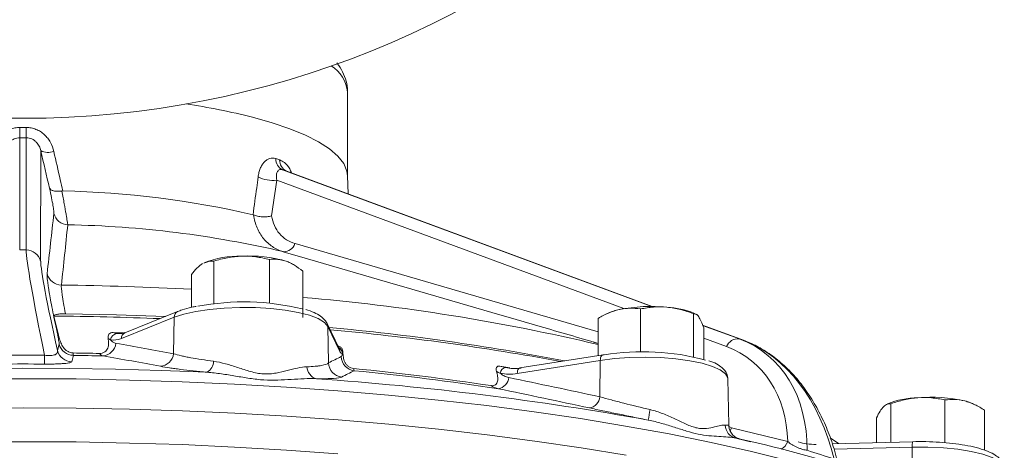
# Model space of a CAD drawing. Header units: millimetres. Extents: x 44 to 335, y -281 to 612.
# Tile 11 of 15: x 189 to 321, y 75 to 132. Entities that reach past the tile are written whole.
import ezdxf

# ---------------------------------------------------------------- set-up
doc = ezdxf.new("R2010")
doc.units = ezdxf.units.MM

msp = doc.modelspace()

# ---------------------------------------------------------------- linework, layer by layer
at = {"color": 7, "linetype": 'Continuous', "lineweight": 15}
for p, q in [((232.66, 111.43), (232.66, 122.68)), ((188.72, 116.59), (188.71, 101.59)), ((189.58, 101.59), (189.59, 116.59)), ((191.53, 114.87), (191.52, 100.09)), ((223.93, 112.31), (273.42, 94.02)), ((273.49, 94.02), (224.51, 112.13)), ((232.75, 109.08), (232.66, 111.49)), ((189.58, 101.59), (188.71, 101.59)), ((222.18, 100.3), (222.18, 94.45)), ((214.72, 100.08), (214.72, 94.37)), ((225.04, 99.81), (224.94, 99.86)), ((211.73, 98.3), (211.73, 93.9)), ((226.64, 98.74), (226.64, 92.54)), ((209.41, 92.57), (202.34, 89.74)), ((209.88, 93.34), (202.81, 90.51)), ((209.41, 92.57), (209.34, 87.68)), ((266.23, 92.42), (266.23, 87.45)), ((267.56, 93.12), (267.1, 92.89)), ((271.92, 93.68), (271.92, 87.92)), ((279.01, 93.04), (279.01, 87.29)), ((279.39, 92.96), (279.08, 93.12)), ((231.53, 88.39), (229.91, 91.74)), ((230, 91.35), (230.09, 86.46)), ((231.63, 88.01), (230, 91.35)), ((285.73, 89.49), (280.23, 91.52)), ((280.24, 91.49), (285.16, 89.68)), ((280.41, 91.14), (280.41, 86.92)), ((201.25, 90.52), (202.64, 90.49)), ((193.77, 88.12), (193.99, 88.99)), ((266.23, 89.07), (265.58, 89.27)), ((285.7, 89.5), (285.16, 89.68)), ((285.73, 89.49), (285.7, 89.5)), ((231.54, 88.38), (231.53, 88.4)), ((266.89, 87.55), (255.76, 85.79)), ((253.07, 86.03), (254.42, 85.82)), ((266.52, 86.8), (255.4, 85.04)), ((266.52, 86.8), (266.48, 81.92)), ((283.73, 78.16), (283.62, 84.34)), ((305.03, 80.96), (304.84, 80.87)), ((305.47, 80.99), (305.47, 75.84)), ((312.72, 81.5), (312.72, 75.79)), ((316.86, 80.8), (316.54, 80.96)), ((318.03, 80.12), (318.03, 74.78)), ((303.54, 79.12), (303.54, 75.79)), ((284.12, 77.76), (291.65, 75.93)), ((286.65, 75.92), (285.21, 76.27)), ((285.24, 76.26), (285.21, 76.26)), ((298.44, 75.66), (297.33, 76.43)), ((308.39, 75.92), (297.6, 75.64)), ((308.31, 75.2), (308.3, 70.32))]:
    msp.add_line(p, q, dxfattribs=at)
at = {"color": 8, "linetype": 'Continuous', "lineweight": 15}
for p, q in [((269.68, 93.73), (223.15, 110.93)), ((273.48, 94.02), (224.47, 112.14)), ((225.61, 102.43), (266.23, 90.61)), ((285.7, 89.5), (280.23, 91.52)), ((201.76, 90.4), (202.11, 90.42)), ((283.45, 88.64), (280.41, 89.76)), ((283.78, 77.93), (284.12, 77.76)), ((285.21, 76.26), (284.71, 76.38)), ((308.31, 75.2), (297.85, 74.92))]:
    msp.add_line(p, q, dxfattribs=at)
at = {"color": 7, "linetype": 'Continuous', "lineweight": 15, "flags": 128}
for points in [[(219.92, 119.34), (222.55, 118.6), (224.92, 117.79), (227, 116.94), (228.77, 116.04), (230.22, 115.1), (231.34, 114.13), (232.13, 113.14), (232.56, 112.14), (232.66, 111.49)], [(224.94, 99.86), (224.87, 99.9), (224.41, 100.08)], [(230, 91.35), (229.54, 91.89), (228.71, 92.39), (227.53, 92.84), (226.04, 93.23), (224.3, 93.54), (222.37, 93.75), (220.31, 93.88), (218.2, 93.9), (216.12, 93.81), (214.13, 93.63), (212.31, 93.36), (210.72, 93), (209.41, 92.57)], [(208.23, 92.68), (201.69, 92.91), (194.85, 93.04)], [(195.9, 87.48), (195.81, 87.13), (195.68, 86.61)], [(267.05, 87.53), (266.94, 87.56), (266.89, 87.55)], [(164.46, 85.21), (170.59, 85.45), (176.75, 85.62), (182.94, 85.72), (189.14, 85.76), (195.34, 85.73), (201.53, 85.62), (207.7, 85.45), (213.83, 85.21)], [(182.02, 80.41), (189.16, 80.46), (196.3, 80.41), (203.42, 80.28), (210.51, 80.05), (217.55, 79.73), (224.52, 79.33), (231.4, 78.84), (238.18, 78.26), (244.84, 77.59), (251.37, 76.84), (257.75, 76.01), (263.96, 75.1), (270, 74.11)]]:
    msp.add_lwpolyline(points, dxfattribs=at)
at = {"color": 8, "linetype": 'Continuous', "lineweight": 15, "flags": 128}
for points in [[(266.89, 87.55), (266.85, 87.54), (266.76, 87.49), (266.68, 87.41), (266.61, 87.29), (266.57, 87.15), (266.54, 86.98), (266.52, 86.8)], [(283.62, 84.34), (283.61, 84.47), (283.3, 85.01), (282.61, 85.53), (281.56, 86), (280.18, 86.42), (278.53, 86.76), (276.67, 87.01), (274.65, 87.17), (272.56, 87.23), (270.45, 87.19), (268.42, 87.04), (266.52, 86.8)], [(255.76, 85.79), (255.72, 85.78), (255.63, 85.73), (255.55, 85.65), (255.49, 85.53), (255.44, 85.39), (255.41, 85.22), (255.4, 85.04)], [(182.03, 84.31), (189.16, 84.35), (196.29, 84.31), (203.41, 84.17), (210.49, 83.94), (217.52, 83.63), (224.48, 83.22), (231.36, 82.73), (238.13, 82.15), (244.79, 81.49), (251.31, 80.74), (257.68, 79.91), (263.89, 79), (269.92, 78.01), (275.75, 76.95), (281.38, 75.81), (286.78, 74.61), (291.95, 73.33)], [(284.12, 77.76), (283.98, 77.48), (283.93, 77.41)], [(182.03, 75.88), (189.16, 75.92), (196.29, 75.88), (203.41, 75.74), (210.49, 75.52), (217.52, 75.2), (224.48, 74.8), (231.35, 74.3)], [(320.67, 72.31), (320.52, 72.78), (319.97, 73.31), (319.06, 73.8), (317.8, 74.24), (316.25, 74.61), (314.46, 74.9), (312.5, 75.1), (310.42, 75.2), (308.31, 75.2)]]:
    msp.add_lwpolyline(points, dxfattribs=at)
at = {"color": 7, "linetype": 'Continuous', "lineweight": 15}
for centre, radius, start, end in [((189.16, 244.2), 125, 97.2522, 82.7478), ((198.2, 33.53), 88.52, 75.7955, 81.6862), ((143.28, 117.92), 45.46, 358.3292, 0.0749), ((236.08, 117.92), 46.51, 179.9328, 181.6393), ((192.52, 116.72), 2.09, 241.7599, 291.324), ((224.59, 113.72), 1.55, 176.7697, 244.8041), ((225.13, 113.57), 1.58, 177.4254, 245.2274), ((222.57, 115.06), 4.17, 242.7396, 277.9875), ((192.09, -13.59), 123.09, 76.9039, 88.8911), ((195.24, 106.95), 2, 194.2201, 267.4561), ((192.47, -34.27), 139.25, 76.8969, 88.8981), ((224.12, 102.91), 1.56, 266.7972, 342.0785), ((189.59, 99.59), 1.99, 14.5565, 90.2976), ((218.22, 87.45), 13.31, 88.9976, 111.1082), ((219.43, 82.63), 18.15, 74.0617, 93.0788), ((194.33, 98.88), 2, 194.2387, 269.0504), ((218.77, 61.81), 32.82, 76.2395, 100.8708), ((273.34, 71.9), 22.12, 84.5066, 101.1233), ((274.91, 82.96), 10.98, 67.6942, 87.1227), ((189.27, -371.8), 464.55, 87.7499, 89.5065), ((270.43, 86.88), 6.86, 101.3913, 114.7196), ((201.39, -225.57), 318.08, 79.0685, 84.8078), ((194.55, 90.42), 0.793, 197.9218, 227.7177), ((201.85, 89.44), 0.966, 94.9494, 172.6046), ((200.42, -241.6), 333.84, 79.5058, 84.8611), ((195.94, 89.48), 2, 194.0664, 268.8859), ((199.69, 89.33), 1.93, 275.2382, 352.708), ((284.96, 88.08), 1.61, 82.947, 159.5417), ((96.18, 88.06), 95.86, 358.9503, 359.6654), ((195.72, 88.61), 2, 194.0671, 268.9916), ((189.2, -387.34), 475.18, 88.7721, 89.1967), ((189.2, -392.28), 479.8, 88.726, 89.2002), ((207.42, 87.93), 1.93, 274.3122, 352.5359), ((233.8, 87.41), 2.01, 183.074, 262.4587), ((272.26, 55.96), 32, 74.8686, 99.3714), ((212.95, 86.7), 1.73, 300.4786, 359.5436), ((228.95, 86.04), 1.76, 182.9696, 254.3864), ((232.1, 86.57), 2.01, 183.1339, 263.3221), ((253.95, 85), 0.847, 99.6147, 173.8865), ((198.51, -269.9), 357.33, 81.4073, 84.3877), ((198.6, -273.74), 360.85, 81.3514, 84.4436), ((252.57, 84.68), 1.7, 280.0053, 354.0057), ((199.74, -327.53), 412.88, 79.7854, 86.0096), ((264.8, 82.1), 1.69, 278.8068, 353.8959), ((310.8, 60.79), 21.08, 77.4594, 94.6297), ((309.25, 70.83), 10.98, 90.7966, 112.6284), ((314.03, 75.67), 5.86, 64.5723, 76.671), ((292.05, 76.12), 19.28, 167.7341, 171.9905), ((285.17, 78.25), 1.93, 183.1952, 256.0085), ((252.56, -75.13), 154.88, 66.0255, 78.0216)]:
    msp.add_arc(centre, radius, start, end, dxfattribs=at)
at = {"color": 8, "linetype": 'Continuous', "lineweight": 15}
for centre, radius, start, end in [((227.88, 122.16), 4.81, 6.2318, 57.5596), ((189.36, -323.95), 420.86, 86.9531, 89.3273), ((203.93, -174.39), 270.58, 76.6885, 85.1856), ((210.22, 92.61), 0.809, 114.8274, 182.6346), ((229.08, 91.34), 0.924, 0.9575, 25.8139), ((203.15, 89.77), 0.809, 114.86, 182.6332), ((230.95, 87.67), 1.01, 3.1594, 59.065), ((230.7, 87.99), 0.924, 0.9575, 25.8374), ((289.79, 76.67), 2, 298.4989, 338.2157), ((310.24, 75.37), 1.93, 163.3209, 185.0667)]:
    msp.add_arc(centre, radius, start, end, dxfattribs=at)
at = {"color": 7, "linetype": 'Continuous', "lineweight": 15}
for centre, major_axis, ratio, start_param, end_param in [((189.16, 125.2), (44.93, 0), 0.191625, 4.702517, 4.721989), ((194.25, 111.88), (-45.43, 194.56), 0.009832, 1.553147, 1.578893), ((189.07, 125.21), (44.93, -15.83), 0.019622, 5.607103, 5.626575), ((186.41, 112.86), (26.77, 185.57), 0.195466, 4.704441, 4.730188), ((195.07, 77.95), (-5.41, 24), 0.037886, 0.165993, 1.152929), ((197.01, 78.43), (-5.41, 22), 0.040943, 0.164462, 1.104384), ((272.76, 68.99), (13.86, 17.9), 0.717918, 5.565431, 6.505353), ((273.81, 68.14), (14.58, 19.8), 0.723637, 5.501955, 6.488891), ((281.19, 65.74), (0.02, 24.57), 0.715848, 5.038077, 6.025013)]:
    msp.add_ellipse(centre, major_axis=major_axis, ratio=ratio, start_param=start_param, end_param=end_param, dxfattribs=at)
for points, knots in [([(232.64, 122.61), (232.65, 122.7), (232.7, 123.22), (232.49, 124.21), (232.01, 125.44), (231.55, 126.24), (231.23, 126.59), (231.21, 126.61)], [0, 0, 0, 0, 0.056397, 0.36038, 0.663139, 0.979495, 1, 1, 1, 1]), ([(185.03, 114.76), (185.07, 114.98), (185.14, 115.19), (185.29, 115.59), (185.38, 115.79), (185.59, 116.17), (185.72, 116.36), (185.99, 116.7), (186.14, 116.86), (186.47, 117.16), (186.65, 117.3), (187.02, 117.54), (187.22, 117.64), (187.63, 117.81), (187.85, 117.87), (188.29, 117.96), (188.51, 117.98), (188.74, 117.98)], [0, 0, 0, 0, 0.125, 0.125, 0.25, 0.25, 0.375, 0.375, 0.5, 0.5, 0.625, 0.625, 0.75, 0.75, 0.875, 0.875, 1, 1, 1, 1]), ([(189.57, 117.98), (189.8, 117.98), (190.03, 117.96), (190.47, 117.87), (190.68, 117.81), (191.1, 117.64), (191.3, 117.54), (191.67, 117.3), (191.85, 117.16), (192.18, 116.86), (192.33, 116.7), (192.6, 116.36), (192.72, 116.17), (193.04, 115.6), (193.19, 115.19), (193.29, 114.76)], [0, 0, 0, 0, 0.125, 0.125, 0.25, 0.25, 0.375, 0.375, 0.5, 0.5, 0.625, 0.625, 0.75, 0.75, 1, 1, 1, 1]), ([(188.72, 116.59), (188.59, 116.59), (188.47, 116.58), (188.22, 116.53), (188.1, 116.49), (187.87, 116.39), (187.77, 116.33), (187.57, 116.19), (187.48, 116.11), (187.23, 115.86), (187.1, 115.68), (186.89, 115.28), (186.82, 115.08), (186.78, 114.87)], [0, 0, 0, 0, 0.125, 0.125, 0.25, 0.25, 0.375, 0.375, 0.5, 0.5, 0.75, 0.75, 1, 1, 1, 1]), ([(191.53, 114.87), (191.49, 115.08), (191.42, 115.28), (191.22, 115.67), (191.09, 115.86), (190.84, 116.11), (190.75, 116.19), (190.55, 116.33), (190.44, 116.39), (190.22, 116.49), (190.09, 116.53), (189.85, 116.58), (189.72, 116.59), (189.59, 116.59)], [0, 0, 0, 0, 0.25, 0.25, 0.5, 0.5, 0.625, 0.625, 0.75, 0.75, 0.875, 0.875, 1, 1, 1, 1]), ([(193.29, 114.76), (193.57, 113.51), (193.85, 112.26), (194.13, 111), (194.24, 110.49), (194.35, 109.98), (194.47, 109.48)], [0, 0, 0, 0, 0.004000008, 0.004000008, 0.004000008, 0.00561994, 0.00561994, 0.00561994, 0.00561994]), ([(220.66, 111.35), (220.69, 111.56), (220.73, 111.75), (220.82, 112.13), (220.88, 112.31), (221.02, 112.65), (221.1, 112.81), (221.27, 113.1), (221.37, 113.23), (221.58, 113.46), (221.7, 113.56), (221.94, 113.72), (222.07, 113.78), (222.34, 113.86), (222.48, 113.88), (222.75, 113.88), (222.9, 113.85), (223.04, 113.81)], [0, 0, 0, 0, 0.125, 0.125, 0.25, 0.25, 0.375, 0.375, 0.5, 0.5, 0.625, 0.625, 0.75, 0.75, 0.875, 0.875, 1, 1, 1, 1]), ([(223.93, 112.31), (223.85, 112.34), (223.77, 112.35), (223.62, 112.35), (223.56, 112.33), (223.43, 112.28), (223.38, 112.24), (223.29, 112.13), (223.25, 112.07), (223.15, 111.87), (223.12, 111.7), (223.1, 111.34), (223.12, 111.14), (223.15, 110.93)], [0, 0, 0, 0, 0.125, 0.125, 0.25, 0.25, 0.375, 0.375, 0.5, 0.5, 0.75, 0.75, 1, 1, 1, 1]), ([(219.98, 106.3), (220.14, 107.5), (220.31, 108.7), (220.47, 109.9), (220.53, 110.38), (220.6, 110.87), (220.66, 111.35)], [0, 0, 0, 0, 0.004000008, 0.004000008, 0.004000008, 0.00561994, 0.00561994, 0.00561994, 0.00561994]), ([(224.52, 112.13), (224.51, 112.13), (224.48, 112.14), (224.49, 112.13), (224.5, 112.13)], [0, 0, 0, 0, 0.601747, 1, 1, 1, 1]), ([(193.3, 106.46), (193.31, 106.53), (193.3, 106.65), (193.25, 107.02), (193.22, 107.26), (193.12, 107.85), (193.05, 108.19), (192.89, 108.97), (192.8, 109.4), (192.7, 109.86)], [0, 0, 0, 0, 0.25, 0.25, 0.5, 0.5, 0.75, 0.75, 1, 1, 1, 1]), ([(194.37, 109.47), (194.16, 109.44), (193.96, 109.43), (193.58, 109.44), (193.41, 109.46), (193.11, 109.53), (192.98, 109.58), (192.8, 109.7), (192.73, 109.78), (192.7, 109.86)], [0, 0, 0, 0, 0.25, 0.25, 0.5, 0.5, 0.75, 0.75, 1, 1, 1, 1]), ([(194.37, 109.47), (194.48, 108.85), (194.58, 108.28), (194.77, 107.25), (194.85, 106.79), (194.95, 106.21), (194.98, 106.03), (195.03, 105.71), (195.05, 105.57), (195.11, 105.21), (195.14, 105.04), (195.15, 104.95)], [0, 0, 0, 0, 0.25, 0.25, 0.5, 0.5, 0.625, 0.625, 0.75, 0.75, 1, 1, 1, 1]), ([(192.39, 98.39), (192.54, 99.75), (192.69, 101.1), (192.99, 103.79), (193.14, 105.13), (193.3, 106.46)], [0, 0, 0, 0, 0.5, 0.5, 1, 1, 1, 1]), ([(224.04, 101.35), (223.51, 101.51), (223.02, 101.73), (222.36, 102.17), (222.15, 102.33), (221.75, 102.7), (221.56, 102.9), (221.05, 103.53), (220.76, 104.01), (220.31, 105.08), (220.15, 105.65), (220.05, 106.27)], [0, 0, 0, 0, 0.25, 0.25, 0.375, 0.375, 0.5, 0.5, 0.75, 0.75, 1, 1, 1, 1]), ([(220.05, 106.27), (220.21, 106.2), (220.39, 106.14), (220.79, 106.05), (221, 106.02), (221.44, 106), (221.65, 106), (222.08, 106.05), (222.28, 106.1), (222.47, 106.15)], [0, 0, 0, 0, 0.25, 0.25, 0.5, 0.5, 0.75, 0.75, 1, 1, 1, 1]), ([(222.47, 106.15), (222.54, 105.69), (222.67, 105.25), (223.03, 104.45), (223.25, 104.09), (223.79, 103.45), (224.11, 103.17), (224.81, 102.73), (225.2, 102.55), (225.61, 102.43)], [0, 0, 0, 0, 0.25, 0.25, 0.5, 0.5, 0.75, 0.75, 1, 1, 1, 1]), ([(195.15, 104.95), (195.01, 103.63), (194.87, 102.28), (194.59, 99.59), (194.44, 98.24), (194.3, 96.88)], [0, 0, 0, 0, 0.5, 0.5, 1, 1, 1, 1]), ([(214.72, 100.08), (215.33, 100.27), (215.95, 100.43), (217.19, 100.66), (217.82, 100.73), (218.45, 100.75)], [0, 0, 0, 0, 0.5, 0.5, 1, 1, 1, 1]), ([(218.45, 100.75), (218.77, 100.76), (219.09, 100.76), (219.72, 100.73), (220.03, 100.7), (220.96, 100.58), (221.57, 100.45), (222.18, 100.3)], [0, 0, 0, 0, 0.25, 0.25, 0.5, 0.5, 1, 1, 1, 1]), ([(222.18, 100.3), (222.55, 100.35), (222.91, 100.36), (223.66, 100.29), (224.03, 100.21), (224.41, 100.08)], [0, 0, 0, 0, 0.5, 0.5, 1, 1, 1, 1]), ([(266.23, 89.07), (263.64, 89.83), (249.58, 93.94), (235.51, 98.02), (224.04, 101.35)], [0, 0, 0, 0, 0.184352, 1, 1, 1, 1]), ([(213.23, 99.75), (212.97, 99.6), (212.72, 99.4), (212.22, 98.9), (211.97, 98.61), (211.73, 98.3)], [0, 0, 0, 0, 0.5, 0.5, 1, 1, 1, 1]), ([(213.41, 99.81), (213.75, 99.95), (214.19, 100.13), (214.62, 100.09), (214.72, 100.08)], [0, 0, 0, 0, 0.758355, 1, 1, 1, 1]), ([(224.41, 100.08), (224.6, 100.02), (224.79, 99.94), (225.17, 99.75), (225.36, 99.65), (225.91, 99.31), (226.28, 99.04), (226.64, 98.74)], [0, 0, 0, 0, 0.25, 0.25, 0.5, 0.5, 1, 1, 1, 1]), ([(193.8, 90.18), (193.68, 90.74), (193.56, 91.28), (193.35, 92.31), (193.25, 92.81), (192.97, 94.2), (192.82, 95.02), (192.67, 95.9), (192.64, 96.07), (192.59, 96.39), (192.57, 96.55), (192.5, 96.99), (192.47, 97.24), (192.39, 97.91), (192.37, 98.22), (192.39, 98.39)], [0, 0, 0, 0, 0.125, 0.125, 0.25, 0.25, 0.5, 0.5, 0.5625, 0.5625, 0.625, 0.625, 0.75, 0.75, 1, 1, 1, 1]), ([(194.3, 96.88), (194.27, 96.68), (194.3, 96.24), (194.42, 95.43), (194.44, 95.26), (194.51, 94.88), (194.54, 94.67), (194.66, 94.03), (194.75, 93.56), (194.85, 93.04)], [0, 0, 0, 0, 0.5, 0.5, 0.625, 0.625, 0.75, 0.75, 1, 1, 1, 1]), ([(212.36, 94.03), (212.17, 94), (211.47, 93.87), (210.65, 93.63), (210.07, 93.41), (209.88, 93.34)], [0, 0, 0, 0, 0.195993, 0.728042, 1, 1, 1, 1]), ([(271.92, 93.68), (271.46, 93.75), (270.98, 93.79), (270.03, 93.77), (269.56, 93.72), (269.08, 93.61)], [0, 0, 0, 0, 0.5, 0.5, 1, 1, 1, 1]), ([(271.92, 93.68), (272.5, 93.8), (273.08, 93.89), (274.26, 93.98), (274.86, 93.98), (275.46, 93.92)], [0, 0, 0, 0, 0.5, 0.5, 1, 1, 1, 1]), ([(275.46, 93.92), (275.76, 93.9), (276.06, 93.86), (276.66, 93.75), (276.96, 93.69), (277.84, 93.46), (278.43, 93.27), (279.01, 93.04)], [0, 0, 0, 0, 0.25, 0.25, 0.5, 0.5, 1, 1, 1, 1]), ([(194.85, 93.04), (194.71, 93.04), (194.57, 93.04), (194.32, 93.03), (194.2, 93.02), (193.9, 92.99), (193.74, 92.96), (193.51, 92.9), (193.43, 92.87), (193.31, 92.8), (193.28, 92.77), (193.27, 92.73)], [0, 0, 0, 0, 0.125, 0.125, 0.25, 0.25, 0.5, 0.5, 0.75, 0.75, 1, 1, 1, 1]), ([(229.91, 91.74), (229.82, 91.9), (229.59, 92.28), (229.02, 92.75), (228.2, 93.22), (227.43, 93.48), (227.04, 93.61)], [0, 0, 0, 0, 0.169804, 0.411851, 0.703305, 1, 1, 1, 1]), ([(269.08, 93.61), (268.59, 93.5), (268.11, 93.34), (267.16, 92.93), (266.69, 92.69), (266.23, 92.42)], [0, 0, 0, 0, 0.5, 0.5, 1, 1, 1, 1]), ([(279.01, 93.04), (279.12, 93.06), (279.24, 93.04), (279.47, 92.92), (279.59, 92.81), (279.71, 92.65)], [0, 0, 0, 0, 0.5, 0.5, 1, 1, 1, 1]), ([(279.71, 92.65), (279.77, 92.57), (279.82, 92.47), (279.94, 92.26), (280, 92.14), (280.18, 91.76), (280.29, 91.46), (280.41, 91.14)], [0, 0, 0, 0, 0.25, 0.25, 0.5, 0.5, 1, 1, 1, 1]), ([(193.99, 88.99), (194, 89.01), (194, 89.05), (193.99, 89.17), (193.97, 89.26), (193.94, 89.46), (193.92, 89.58), (193.86, 89.86), (193.83, 90.01), (193.8, 90.18)], [0, 0, 0, 0, 0.25, 0.25, 0.5, 0.5, 0.75, 0.75, 1, 1, 1, 1]), ([(194.02, 89.83), (194.07, 89.61), (194.14, 89.39), (194.32, 88.95), (194.42, 88.74), (194.7, 88.34), (194.88, 88.16), (195.21, 87.95), (195.33, 87.9), (195.59, 87.82), (195.72, 87.8), (195.86, 87.79)], [0, 0, 0, 0, 0.25, 0.25, 0.5, 0.5, 0.75, 0.75, 0.875, 0.875, 1, 1, 1, 1]), ([(199.38, 87.73), (199.51, 87.73), (199.64, 87.74), (199.88, 87.81), (200, 87.86), (200.2, 87.99), (200.28, 88.07), (200.42, 88.25), (200.47, 88.35), (200.55, 88.55), (200.58, 88.66), (200.61, 88.87), (200.62, 88.98), (200.62, 89.31), (200.6, 89.53), (200.56, 89.75)], [0, 0, 0, 0, 0.125, 0.125, 0.25, 0.25, 0.375, 0.375, 0.5, 0.5, 0.625, 0.625, 0.75, 0.75, 1, 1, 1, 1]), ([(201.25, 90.52), (201.13, 90.53), (201.02, 90.51), (200.82, 90.44), (200.73, 90.38), (200.61, 90.22), (200.58, 90.12), (200.55, 89.94), (200.55, 89.84), (200.56, 89.75)], [0, 0, 0, 0, 0.25, 0.25, 0.5, 0.5, 0.75, 0.75, 1, 1, 1, 1]), ([(202.81, 90.53), (202.65, 90.46), (202.39, 90.35), (202.19, 90.39), (202.12, 90.4)], [0, 0, 0, 0, 0.631033, 1, 1, 1, 1]), ([(200.89, 89.56), (200.99, 89.42), (201.1, 89.31), (201.34, 89.16), (201.47, 89.1), (201.61, 89.08)], [0, 0, 0, 0, 0.5, 0.5, 1, 1, 1, 1]), ([(232.03, 87.89), (232.02, 88), (232.01, 88.18), (231.89, 88.41), (231.74, 88.58), (231.56, 88.69), (231.43, 88.72), (231.37, 88.73)], [0, 0, 0, 0, 0.307159, 0.506208, 0.673695, 0.841441, 1, 1, 1, 1]), ([(298.33, 73.2), (298.21, 73.67), (297.86, 75.04), (297.11, 77.21), (296.02, 79.64), (294.73, 81.89), (293.27, 83.93), (291.64, 85.73), (289.86, 87.26), (288.01, 88.48), (286.61, 89.16), (285.86, 89.44), (285.73, 89.49)], [0, 0, 0, 0, 0.0628083, 0.1800662, 0.2969546, 0.413386, 0.5293294, 0.6447247, 0.7594696, 0.8734255, 0.9792325, 1, 1, 1, 1]), ([(192.04, 87.5), (192.32, 87.46), (192.6, 87.44), (192.97, 87.45), (193.08, 87.47), (193.29, 87.51), (193.37, 87.53), (193.52, 87.6), (193.58, 87.64), (193.67, 87.72), (193.71, 87.76), (193.78, 87.91), (193.79, 88.01), (193.77, 88.12)], [0, 0, 0, 0, 0.25, 0.25, 0.375, 0.375, 0.5, 0.5, 0.625, 0.625, 0.75, 0.75, 1, 1, 1, 1]), ([(195.86, 87.79), (195.87, 87.71), (195.88, 87.64), (195.89, 87.53), (195.9, 87.5), (195.9, 87.48)], [0, 0, 0, 0, 0.5, 0.5, 1, 1, 1, 1]), ([(209.34, 87.68), (209.65, 87.59), (209.99, 87.5), (210.57, 87.37), (210.77, 87.33), (211.19, 87.24), (211.41, 87.2), (212.54, 86.99), (213.55, 86.83), (214.68, 86.68)], [0, 0, 0, 0, 0.25, 0.25, 0.375, 0.375, 0.5, 0.5, 1, 1, 1, 1]), ([(231.8, 87.3), (231.83, 87.31), (231.86, 87.35), (231.91, 87.5), (231.93, 87.6), (231.95, 87.73)], [0, 0, 0, 0, 0.5, 0.5, 1, 1, 1, 1]), ([(232.03, 87.89), (232.04, 87.67), (232.05, 87.45), (232.12, 87.01), (232.18, 86.79), (232.34, 86.46), (232.4, 86.36), (232.56, 86.16), (232.65, 86.07), (232.86, 85.92), (232.97, 85.85), (233.21, 85.76), (233.34, 85.73), (233.46, 85.72)], [0, 0, 0, 0, 0.25, 0.25, 0.5, 0.5, 0.625, 0.625, 0.75, 0.75, 0.875, 0.875, 1, 1, 1, 1]), ([(195.68, 86.61), (195.67, 86.56), (195.59, 86.52), (195.25, 86.45), (195.01, 86.41), (194.51, 86.37), (194.33, 86.36), (193.93, 86.34), (193.72, 86.33), (193.26, 86.31), (193.02, 86.31), (192.53, 86.3), (192.28, 86.3), (192.03, 86.31)], [0, 0, 0, 0, 0.25, 0.25, 0.5, 0.5, 0.625, 0.625, 0.75, 0.75, 0.875, 0.875, 1, 1, 1, 1]), ([(213.83, 85.21), (213.17, 85.27), (212.55, 85.34), (211.36, 85.46), (210.8, 85.53), (210, 85.63), (209.74, 85.67), (209.25, 85.73), (209.02, 85.77), (208.34, 85.87), (207.93, 85.94), (207.57, 86.01)], [0, 0, 0, 0, 0.25, 0.25, 0.5, 0.5, 0.625, 0.625, 0.75, 0.75, 1, 1, 1, 1]), ([(214.68, 86.68), (215.22, 86.61), (215.76, 86.49), (216.86, 86.2), (217.41, 86.02), (218.52, 85.66), (219.08, 85.47), (219.93, 85.23), (220.23, 85.16), (220.81, 85.05), (221.1, 85.01), (221.67, 84.98), (221.96, 84.98), (222.53, 85.02), (222.8, 85.06), (223.59, 85.2), (224.09, 85.33), (225.06, 85.57), (225.52, 85.69), (226.39, 85.87), (226.8, 85.93), (227.2, 85.94)], [0, 0, 0, 0, 0.125, 0.125, 0.25, 0.25, 0.375, 0.375, 0.4375, 0.4375, 0.5, 0.5, 0.5625, 0.5625, 0.625, 0.625, 0.75, 0.75, 0.875, 0.875, 1, 1, 1, 1]), ([(227.2, 85.94), (227.61, 85.96), (227.97, 85.98), (228.46, 86.03), (228.62, 86.04), (228.9, 86.08), (229.04, 86.1), (229.65, 86.21), (229.95, 86.32), (230.09, 86.46)], [0, 0, 0, 0, 0.25, 0.25, 0.375, 0.375, 0.5, 0.5, 1, 1, 1, 1]), ([(253.07, 86.03), (252.98, 86.05), (252.88, 86.05), (252.72, 85.99), (252.65, 85.94), (252.58, 85.79), (252.56, 85.71), (252.56, 85.52), (252.58, 85.42), (252.61, 85.32)], [0, 0, 0, 0, 0.25, 0.25, 0.5, 0.5, 0.75, 0.75, 1, 1, 1, 1]), ([(253.81, 85.84), (254.15, 85.76), (254.5, 85.72), (255.2, 85.7), (255.56, 85.72), (255.92, 85.77)], [0, 0, 0, 0, 0.5, 0.5, 1, 1, 1, 1]), ([(283.61, 84.37), (283.58, 84.59), (283.52, 85.05), (283.1, 85.62), (282.49, 86.12), (281.84, 86.5), (281.26, 86.69), (281.08, 86.75)], [0, 0, 0, 0, 0.1801, 0.376161, 0.597789, 0.871566, 1, 1, 1, 1]), ([(228.48, 84.34), (227.4, 84.39), (226.27, 84.33), (224.51, 84.22), (223.91, 84.19), (222.69, 84.15), (222.07, 84.15), (220.81, 84.22), (220.18, 84.3), (218.91, 84.48), (218.28, 84.59), (217.01, 84.81), (216.37, 84.91), (215.1, 85.09), (214.47, 85.16), (213.83, 85.21)], [0, 0, 0, 0, 0.25, 0.25, 0.375, 0.375, 0.5, 0.5, 0.625, 0.625, 0.75, 0.75, 0.875, 0.875, 1, 1, 1, 1]), ([(231.86, 84.57), (231.7, 84.49), (231.34, 84.43), (230.63, 84.38), (230.47, 84.37), (230.14, 84.36), (229.96, 84.35), (229.38, 84.34), (228.95, 84.34), (228.48, 84.34)], [0, 0, 0, 0, 0.5, 0.5, 0.625, 0.625, 0.75, 0.75, 1, 1, 1, 1]), ([(233.46, 85.72), (233.47, 85.64), (233.48, 85.57), (233.51, 85.47), (233.53, 85.43), (233.54, 85.42)], [0, 0, 0, 0, 0.5, 0.5, 1, 1, 1, 1]), ([(251.9, 83.42), (252.01, 83.4), (252.12, 83.4), (252.32, 83.44), (252.41, 83.48), (252.56, 83.59), (252.62, 83.66), (252.71, 83.83), (252.74, 83.92), (252.78, 84.12), (252.79, 84.22), (252.78, 84.44), (252.77, 84.55), (252.72, 84.87), (252.67, 85.1), (252.61, 85.32)], [0, 0, 0, 0, 0.125, 0.125, 0.25, 0.25, 0.375, 0.375, 0.5, 0.5, 0.625, 0.625, 0.75, 0.75, 1, 1, 1, 1]), ([(253.11, 85.09), (253.27, 84.94), (253.45, 84.81), (253.83, 84.62), (254.04, 84.54), (254.25, 84.5)], [0, 0, 0, 0, 0.5, 0.5, 1, 1, 1, 1]), ([(266.48, 81.92), (266.97, 81.79), (267.48, 81.65), (268.28, 81.43), (268.56, 81.36), (269.11, 81.22), (269.39, 81.14), (270.83, 80.78), (272, 80.5), (273.21, 80.21)], [0, 0, 0, 0, 0.25, 0.25, 0.375, 0.375, 0.5, 0.5, 1, 1, 1, 1]), ([(312.72, 81.5), (312.13, 81.63), (311.53, 81.73), (310.32, 81.84), (309.71, 81.85), (309.1, 81.8)], [0, 0, 0, 0, 0.5, 0.5, 1, 1, 1, 1]), ([(303.54, 79.12), (303.7, 79.44), (303.86, 79.74), (304.18, 80.24), (304.34, 80.45), (304.51, 80.61)], [0, 0, 0, 0, 0.5, 0.5, 1, 1, 1, 1]), ([(304.51, 80.61), (304.59, 80.69), (304.67, 80.76), (304.83, 80.87), (304.91, 80.91), (305.16, 81), (305.32, 81.01), (305.47, 80.99)], [0, 0, 0, 0, 0.25, 0.25, 0.5, 0.5, 1, 1, 1, 1]), ([(309.1, 81.8), (308.48, 81.76), (307.86, 81.66), (306.65, 81.38), (306.06, 81.2), (305.47, 80.99)], [0, 0, 0, 0, 0.5, 0.5, 1, 1, 1, 1]), ([(312.72, 81.5), (313.16, 81.55), (313.59, 81.58), (314.48, 81.55), (314.93, 81.49), (315.38, 81.37)], [0, 0, 0, 0, 0.5, 0.5, 1, 1, 1, 1]), ([(315.38, 81.37), (315.6, 81.31), (315.83, 81.24), (316.28, 81.07), (316.5, 80.98), (317.16, 80.66), (317.6, 80.41), (318.03, 80.12)], [0, 0, 0, 0, 0.25, 0.25, 0.5, 0.5, 1, 1, 1, 1]), ([(272.96, 78.8), (272.26, 78.94), (271.56, 79.09), (270.18, 79.37), (269.5, 79.51), (268.49, 79.71), (268.16, 79.78), (267.51, 79.92), (267.19, 79.99), (266.24, 80.18), (265.64, 80.31), (265.06, 80.44)], [0, 0, 0, 0, 0.25, 0.25, 0.5, 0.5, 0.625, 0.625, 0.75, 0.75, 1, 1, 1, 1]), ([(273.21, 80.21), (273.79, 80.07), (274.36, 79.89), (275.46, 79.46), (275.99, 79.22), (277.03, 78.73), (277.53, 78.48), (278.28, 78.15), (278.53, 78.04), (279.02, 77.87), (279.26, 77.8), (279.72, 77.71), (279.95, 77.68), (280.38, 77.66), (280.58, 77.67), (281.16, 77.73), (281.5, 77.81), (282.12, 77.96), (282.4, 78.03), (282.88, 78.13), (283.08, 78.16), (283.25, 78.14)], [0, 0, 0, 0, 0.125, 0.125, 0.25, 0.25, 0.375, 0.375, 0.4375, 0.4375, 0.5, 0.5, 0.5625, 0.5625, 0.625, 0.625, 0.75, 0.75, 0.875, 0.875, 1, 1, 1, 1]), ([(284.71, 76.38), (284.04, 76.53), (283.28, 76.58), (282, 76.65), (281.56, 76.68), (280.62, 76.76), (280.14, 76.83), (279.13, 77.04), (278.61, 77.18), (277.55, 77.5), (277.01, 77.68), (275.9, 78.04), (275.33, 78.21), (274.16, 78.54), (273.57, 78.68), (272.96, 78.8)], [0, 0, 0, 0, 0.25, 0.25, 0.375, 0.375, 0.5, 0.5, 0.625, 0.625, 0.75, 0.75, 0.875, 0.875, 1, 1, 1, 1]), ([(285.24, 76.26), (285.24, 76.26), (285.23, 76.26), (285.2, 76.27), (285.13, 76.29), (284.91, 76.37), (284.5, 76.58), (284.06, 77.04), (283.78, 77.6), (283.76, 78), (283.76, 78.17)], [0, 0, 0, 0, 0.033004, 0.074353, 0.098349, 0.139574, 0.341909, 0.575665, 0.819666, 1, 1, 1, 1]), ([(291.65, 75.93), (291.81, 75.8), (291.98, 75.67), (292.29, 75.48), (292.4, 75.42), (292.62, 75.29), (292.74, 75.23), (292.99, 75.12), (293.12, 75.07), (293.37, 74.97), (293.5, 74.93), (293.75, 74.85), (293.86, 74.83), (294.07, 74.79), (294.17, 74.77), (294.25, 74.77)], [0, 0, 0, 0, 0.25, 0.25, 0.375, 0.375, 0.5, 0.5, 0.625, 0.625, 0.75, 0.75, 0.875, 0.875, 1, 1, 1, 1]), ([(293.06, 75.88), (293.44, 75.77), (293.84, 75.68), (294.63, 75.57), (295.03, 75.55), (295.44, 75.55)], [0, 0, 0, 0, 0.5, 0.5, 1, 1, 1, 1]), ([(320.64, 72.26), (320.65, 72.36), (320.68, 72.7), (320.42, 73.25), (319.95, 73.79), (319.25, 74.28), (318.25, 74.74), (316.95, 75.14), (315.44, 75.46), (313.78, 75.71), (312.01, 75.86), (310.19, 75.94), (308.98, 75.93), (308.39, 75.92)], [0, 0, 0, 0, 0.03008, 0.103376, 0.178193, 0.267324, 0.375274, 0.484924, 0.590959, 0.695038, 0.798139, 0.900759, 1, 1, 1, 1])]:
    msp.add_open_spline(points, degree=3, knots=knots, dxfattribs=at)
for points in [[(188.74, 117.98), (189.02, 117.98), (189.3, 117.98), (189.57, 117.98)], [(223.04, 113.81), (223.21, 113.75), (223.39, 113.69), (223.56, 113.64)], [(194.47, 109.48), (194.44, 109.48), (194.4, 109.47), (194.37, 109.47)], [(220.05, 106.27), (220.02, 106.28), (220, 106.29), (219.98, 106.3)], [(193.27, 92.73), (193.49, 91.76), (193.77, 90.8), (194.02, 89.83)], [(200.89, 89.56), (200.78, 89.61), (200.67, 89.67), (200.56, 89.75)], [(202.34, 89.74), (201.84, 89.54), (201.36, 89.48), (200.89, 89.56)], [(201.25, 90.52), (201.43, 90.47), (201.6, 90.43), (201.76, 90.4)], [(201.61, 89.08), (204.19, 88.63), (206.76, 88.17), (209.34, 87.68)], [(186.25, 87.5), (188.18, 87.52), (190.11, 87.52), (192.04, 87.5)], [(199.87, 87.4), (199.69, 87.45), (199.53, 87.56), (199.38, 87.73)], [(207.57, 86.01), (205, 86.49), (202.44, 86.96), (199.87, 87.4)], [(230.09, 86.46), (230.66, 86.75), (231.23, 87.04), (231.8, 87.3)], [(231.95, 87.73), (231.85, 87.68), (231.74, 87.77), (231.63, 88.01)], [(232.03, 87.89), (232, 87.82), (231.98, 87.77), (231.95, 87.73)], [(192.03, 86.31), (190.11, 86.32), (188.18, 86.32), (186.26, 86.31)], [(253.07, 86.03), (253.32, 85.95), (253.57, 85.89), (253.81, 85.84)], [(233.54, 85.42), (232.98, 85.15), (232.42, 84.87), (231.86, 84.57)], [(253.11, 85.09), (252.94, 85.16), (252.77, 85.24), (252.61, 85.32)], [(255.4, 85.04), (254.62, 84.92), (253.85, 84.93), (253.11, 85.09)], [(254.25, 84.5), (258.33, 83.66), (262.41, 82.8), (266.48, 81.92)], [(252.86, 83.01), (252.52, 83.08), (252.2, 83.22), (251.9, 83.42)], [(265.06, 80.44), (261, 81.31), (256.93, 82.17), (252.86, 83.01)], [(294.25, 74.77), (295.45, 74.39), (296.66, 74), (297.87, 73.59)]]:
    msp.add_open_spline(points, degree=3, dxfattribs=at)
at = {"color": 8, "linetype": 'Continuous', "lineweight": 15}
for points, knots in [([(223.56, 113.64), (223.77, 113.54), (224.26, 113.3), (224.82, 112.66), (225.06, 112.08), (225.14, 111.89)], [0, 0, 0, 0, 0.345766, 0.79518, 1, 1, 1, 1]), ([(283.25, 78.14), (283.52, 78.12), (283.81, 78.09), (283.73, 78.16), (283.72, 78.16)], [0, 0, 0, 0, 0.956997, 1, 1, 1, 1])]:
    msp.add_open_spline(points, degree=3, knots=knots, dxfattribs=at)

doc.saveas('drawing.dxf')
